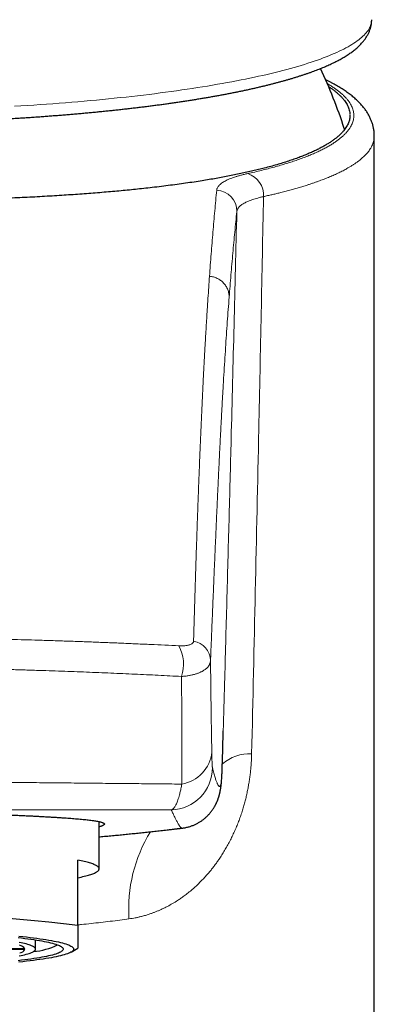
# Model space of a CAD drawing. Header units: millimetres. Extents: x 8 to 727, y 12 to 719.
# Tile 19 of 73: x 352 to 369, y 603 to 650. Entities that reach past the tile are written whole.
import ezdxf

# ---------------------------------------------------------------- set-up
doc = ezdxf.new("R2010")
doc.units = ezdxf.units.MM

msp = doc.modelspace()

# ---------------------------------------------------------------- linework, layer by layer
at = {"color": 7, "linetype": 'Continuous', "lineweight": 30}
for p, q in [((367.26, 644.548), (367.26, 644.549)), ((368.682, 522.485), (368.682, 644.18)), ((361.52, 615.233), (361.545, 616.137)), ((361.497, 614.367), (361.52, 615.233)), ((361.496, 614.367), (361.496, 614.372)), ((355.682, 609.621), (355.682, 611.852)), ((359.603, 611.543), (359.603, 611.543)), ((354.682, 606.943), (354.682, 610.039)), ((352.682, 605.835), (352.682, 606.272)), ((352.181, 605.848), (350.18, 605.848)), ((352.181, 605.822), (350.18, 605.822)), ((354.357, 605.693), (354.682, 605.877))]:
    msp.add_line(p, q, dxfattribs=at)
at = {"color": 252, "linetype": 'Continuous', "lineweight": 0, "flags": 128}
for points in [[(351.678, 645.589), (351.986, 645.607), (352.292, 645.626), (352.597, 645.646), (352.9, 645.667), (353.202, 645.688), (353.502, 645.71), (353.8, 645.733), (354.097, 645.756), (354.391, 645.78), (354.684, 645.805), (354.976, 645.83), (355.265, 645.856), (355.552, 645.883), (355.837, 645.91), (356.12, 645.938), (356.401, 645.967), (356.68, 645.996), (356.956, 646.026), (357.231, 646.056), (357.502, 646.087), (357.772, 646.119), (358.039, 646.151), (358.304, 646.184), (358.566, 646.218), (358.826, 646.252), (359.083, 646.287), (359.337, 646.322), (359.589, 646.358), (359.838, 646.394), (360.084, 646.431), (360.327, 646.469), (360.568, 646.507), (360.806, 646.546), (361.04, 646.585), (361.272, 646.625), (361.501, 646.665), (361.727, 646.706), (361.949, 646.747), (362.169, 646.789), (362.385, 646.831), (362.598, 646.874), (362.808, 646.917), (363.015, 646.961), (363.218, 647.005), (363.418, 647.049), (363.614, 647.094), (363.807, 647.14), (363.997, 647.186), (364.183, 647.232), (364.366, 647.279), (364.545, 647.326), (364.721, 647.374), (364.893, 647.422), (365.061, 647.47), (365.226, 647.519), (365.386, 647.568), (365.544, 647.618), (365.697, 647.668), (365.847, 647.718), (365.993, 647.769), (366.135, 647.819), (366.273, 647.871), (366.408, 647.922), (366.538, 647.974), (366.665, 648.026), (366.787, 648.078), (366.906, 648.131), (367.021, 648.184), (367.131, 648.237), (367.238, 648.291), (367.341, 648.344), (367.439, 648.398), (367.534, 648.452), (367.624, 648.507), (367.711, 648.561), (367.793, 648.616), (367.871, 648.671), (367.945, 648.726), (368.015, 648.781), (368.08, 648.836), (368.142, 648.892), (368.199, 648.948), (368.252, 649.003), (368.301, 649.059), (368.346, 649.115), (368.386, 649.171), (368.422, 649.228), (368.454, 649.284), (368.482, 649.34), (368.505, 649.397), (368.524, 649.453), (368.539, 649.51), (368.55, 649.566), (368.556, 649.623), (368.558, 649.674)], [(367.276, 644.49), (367.265, 644.531), (367.26, 644.548)]]:
    msp.add_lwpolyline(points, dxfattribs=at)
at = {"color": 7, "linetype": 'Continuous', "lineweight": 30, "flags": 128}
for points in [[(354.682, 609.203), (354.762, 609.219), (354.84, 609.236), (354.914, 609.253), (354.984, 609.269), (355.052, 609.286), (355.116, 609.303), (355.177, 609.32), (355.234, 609.338), (355.288, 609.355), (355.338, 609.372), (355.386, 609.39), (355.429, 609.407), (355.469, 609.425), (355.506, 609.442), (355.54, 609.46), (355.569, 609.478), (355.596, 609.496), (355.619, 609.513), (355.638, 609.531), (355.654, 609.549), (355.666, 609.567), (355.675, 609.585), (355.68, 609.603), (355.682, 609.621), (355.68, 609.639), (355.675, 609.657), (355.666, 609.674), (355.654, 609.692), (355.638, 609.71), (355.619, 609.728), (355.596, 609.746), (355.569, 609.764), (355.54, 609.781), (355.506, 609.799), (355.469, 609.817), (355.429, 609.834), (355.386, 609.852), (355.338, 609.869), (355.288, 609.887), (355.234, 609.904), (355.177, 609.921), (355.116, 609.938), (355.052, 609.955), (354.984, 609.972), (354.914, 609.989), (354.84, 610.006), (354.762, 610.022), (354.682, 610.039)], [(351.853, 606.382), (352.015, 606.363), (352.17, 606.344), (352.32, 606.324), (352.464, 606.304), (352.602, 606.284), (352.734, 606.264), (352.859, 606.243), (352.978, 606.222), (353.091, 606.2), (353.198, 606.179), (353.298, 606.157), (353.391, 606.135), (353.478, 606.113), (353.558, 606.09), (353.631, 606.068), (353.697, 606.045), (353.757, 606.022), (353.809, 605.999), (353.855, 605.976), (353.894, 605.952), (353.925, 605.929), (353.95, 605.906), (353.968, 605.882), (353.978, 605.859), (353.982, 605.835), (353.978, 605.812), (353.968, 605.788), (353.95, 605.765), (353.925, 605.741), (353.894, 605.718), (353.855, 605.695), (353.809, 605.672), (353.757, 605.649), (353.697, 605.626), (353.631, 605.603), (353.558, 605.58), (353.478, 605.558), (353.391, 605.536), (353.298, 605.513), (353.198, 605.492), (353.091, 605.47), (352.978, 605.449), (352.859, 605.428), (352.734, 605.407), (352.602, 605.386), (352.464, 605.366), (352.32, 605.346), (352.17, 605.327), (352.015, 605.308), (351.853, 605.289)], [(351.894, 606.446), (352.075, 606.428), (352.25, 606.408), (352.419, 606.388), (352.582, 606.368), (352.74, 606.348), (352.89, 606.327), (353.035, 606.306), (353.173, 606.284), (353.305, 606.262), (353.43, 606.24), (353.548, 606.218), (353.66, 606.195), (353.765, 606.172), (353.862, 606.149), (353.953, 606.126), (354.037, 606.103), (354.114, 606.079), (354.183, 606.055), (354.246, 606.031), (354.301, 606.007), (354.349, 605.982), (354.389, 605.958), (354.423, 605.934), (354.449, 605.909), (354.467, 605.884), (354.478, 605.86), (354.482, 605.835), (354.478, 605.811), (354.467, 605.786), (354.449, 605.761), (354.423, 605.737), (354.389, 605.712), (354.349, 605.688), (354.301, 605.664), (354.246, 605.639), (354.183, 605.615), (354.114, 605.592), (354.037, 605.568), (353.953, 605.544), (353.862, 605.521), (353.765, 605.498), (353.66, 605.475), (353.548, 605.452), (353.43, 605.43), (353.305, 605.408), (353.173, 605.386), (353.035, 605.365), (352.89, 605.343), (352.74, 605.323), (352.582, 605.302), (352.419, 605.282), (352.25, 605.262), (352.075, 605.243), (351.894, 605.224)], [(351.904, 605.516), (351.997, 605.535), (352.084, 605.554), (352.166, 605.573), (352.241, 605.593), (352.311, 605.612), (352.375, 605.632), (352.433, 605.652), (352.485, 605.672), (352.531, 605.692), (352.571, 605.712), (352.605, 605.733), (352.633, 605.753), (352.654, 605.774), (352.67, 605.794), (352.679, 605.815), (352.682, 605.835), (352.679, 605.856), (352.67, 605.876), (352.654, 605.897), (352.633, 605.917), (352.605, 605.938), (352.571, 605.958), (352.531, 605.978), (352.485, 605.998), (352.433, 606.018), (352.375, 606.038), (352.311, 606.058), (352.241, 606.078), (352.166, 606.097), (352.084, 606.116), (351.997, 606.135), (351.904, 606.154)]]:
    msp.add_lwpolyline(points, dxfattribs=at)
at = {"color": 7, "linetype": 'Continuous', "lineweight": 30}
for centre, radius, start, end in [((343.682, 636.859), 24.8, 18.0615, 25.0813), ((343.682, 518.346), 89.277, 82.92251, 97.07749), ((351.859, 605.636), 0.385, 33.5197, 79.4701), ((351.882, 606.001), 0.348, 277.9412, 329.069), ((352.271, 609.018), 3.315, 275.3538, 295.9135)]:
    msp.add_arc(centre, radius, start, end, dxfattribs=at)
at = {"color": 252, "linetype": 'Continuous', "lineweight": 0}
for centre, radius, start, end in [((362.378, 641.395), 1.071, 356.5886, 72.3763), ((361.195, 640.64), 0.993, 359.3143, 87.6118), ((357.844, 619.274), 1.824, 341.538, 28.3682), ((359.985, 619.414), 0.96, 1.755, 80.518), ((359.316, 615.297), 1.698, 279.2542, 354.303), ((362.766, 613.151), 1.894, 86.3046, 131.8888), ((359.033, 614.399), 2, 271.7075, 359.8857), ((364.096, 607.722), 7.018, 148.643, 183.7602)]:
    msp.add_arc(centre, radius, start, end, dxfattribs=at)
at = {"color": 7, "linetype": 'Continuous', "lineweight": 30}
for points, knots in [([(318.806, 649.674), (318.806, 649.656), (318.806, 649.615), (318.811, 649.552), (318.819, 649.486), (318.829, 649.419), (318.843, 649.353), (318.86, 649.288), (318.88, 649.222), (318.903, 649.158), (318.93, 649.093), (318.959, 649.029), (318.991, 648.965), (319.027, 648.902), (319.066, 648.838), (319.109, 648.775), (319.155, 648.712), (319.204, 648.649), (319.257, 648.587), (319.314, 648.524), (319.375, 648.462), (319.44, 648.399), (319.509, 648.338), (319.581, 648.276), (319.657, 648.215), (319.737, 648.155), (319.82, 648.096), (319.906, 648.037), (319.996, 647.979), (320.088, 647.922), (320.183, 647.866), (320.281, 647.811), (320.382, 647.756), (320.485, 647.703), (320.591, 647.65), (320.7, 647.598), (320.811, 647.547), (320.924, 647.496), (321.04, 647.446), (321.159, 647.397), (321.28, 647.348), (321.404, 647.3), (321.53, 647.252), (321.659, 647.205), (321.79, 647.158), (321.924, 647.112), (322.06, 647.066), (322.199, 647.021), (322.341, 646.976), (322.484, 646.932), (322.631, 646.888), (322.779, 646.845), (322.931, 646.802), (323.084, 646.759), (323.241, 646.717), (323.399, 646.675), (323.56, 646.634), (323.724, 646.593), (323.89, 646.552), (324.058, 646.512), (324.229, 646.472), (324.402, 646.433), (324.577, 646.394), (324.755, 646.356), (324.935, 646.317), (325.117, 646.28), (325.302, 646.242), (325.488, 646.206), (325.677, 646.169), (325.869, 646.133), (326.062, 646.097), (326.258, 646.062), (326.456, 646.027), (326.656, 645.993), (326.858, 645.959), (327.062, 645.926), (327.268, 645.893), (327.476, 645.86), (327.687, 645.828), (327.899, 645.796), (328.113, 645.765), (328.329, 645.734), (328.547, 645.703), (328.768, 645.673), (328.989, 645.644), (329.213, 645.615), (329.439, 645.586), (329.666, 645.558), (329.895, 645.53), (330.126, 645.503), (330.358, 645.476), (330.593, 645.45), (330.828, 645.424), (331.066, 645.399), (331.305, 645.374), (331.546, 645.349), (331.788, 645.326), (332.031, 645.302), (332.276, 645.279), (332.523, 645.257), (332.771, 645.235), (333.02, 645.213), (333.271, 645.192), (333.523, 645.172), (333.776, 645.152), (334.031, 645.133), (334.287, 645.114), (334.543, 645.095), (334.802, 645.077), (335.061, 645.06), (335.321, 645.043), (335.583, 645.027), (335.845, 645.011), (336.108, 644.996), (336.373, 644.981), (336.638, 644.967), (336.904, 644.953), (337.171, 644.94), (337.439, 644.927), (337.708, 644.915), (337.977, 644.904), (338.247, 644.893), (338.518, 644.882), (338.79, 644.872), (339.062, 644.863), (339.335, 644.854), (339.608, 644.845), (339.882, 644.838), (340.156, 644.83), (340.431, 644.824), (340.706, 644.817), (340.981, 644.812), (341.257, 644.807), (341.533, 644.802), (341.81, 644.798), (342.086, 644.795), (342.363, 644.792), (342.64, 644.79), (342.917, 644.788), (343.195, 644.787), (343.472, 644.786), (343.749, 644.786), (344.027, 644.786), (344.304, 644.787), (344.581, 644.789), (344.858, 644.791), (345.135, 644.793), (345.412, 644.796), (345.688, 644.8), (345.965, 644.804), (346.241, 644.809), (346.516, 644.814), (346.792, 644.82), (347.067, 644.827), (347.341, 644.834), (347.615, 644.841), (347.889, 644.849), (348.162, 644.858), (348.434, 644.867), (348.706, 644.877), (348.977, 644.887), (349.247, 644.898), (349.517, 644.909), (349.786, 644.921), (350.055, 644.933), (350.322, 644.946), (350.589, 644.96), (350.854, 644.974), (351.119, 644.988), (351.383, 645.003), (351.646, 645.019), (351.908, 645.035), (352.169, 645.051), (352.429, 645.068), (352.687, 645.086), (352.945, 645.104), (353.201, 645.123), (353.456, 645.142), (353.71, 645.162), (353.963, 645.182), (354.214, 645.203), (354.464, 645.224), (354.713, 645.245), (354.96, 645.268), (355.206, 645.29), (355.45, 645.313), (355.693, 645.337), (355.934, 645.361), (356.174, 645.386), (356.412, 645.411), (356.649, 645.436), (356.884, 645.462), (357.117, 645.489), (357.349, 645.516), (357.579, 645.543), (357.807, 645.571), (358.034, 645.6), (358.258, 645.629), (358.481, 645.658), (358.702, 645.688), (358.921, 645.718), (359.138, 645.748), (359.353, 645.78), (359.566, 645.811), (359.778, 645.843), (359.987, 645.875), (360.194, 645.908), (360.399, 645.942), (360.602, 645.975), (360.803, 646.009), (361.002, 646.044), (361.199, 646.079), (361.393, 646.114), (361.585, 646.15), (361.776, 646.186), (361.963, 646.223), (362.149, 646.26), (362.332, 646.297), (362.513, 646.335), (362.692, 646.373), (362.869, 646.412), (363.043, 646.451), (363.214, 646.491), (363.384, 646.531), (363.551, 646.571), (363.715, 646.611), (363.877, 646.653), (364.037, 646.694), (364.194, 646.736), (364.349, 646.778), (364.501, 646.821), (364.651, 646.864), (364.798, 646.908), (364.943, 646.951), (365.085, 646.996), (365.225, 647.041), (365.363, 647.086), (365.497, 647.132), (365.63, 647.178), (365.759, 647.225), (365.886, 647.272), (366.011, 647.32), (366.133, 647.368), (366.253, 647.417), (366.37, 647.466), (366.484, 647.516), (366.596, 647.567), (366.706, 647.618), (366.813, 647.67), (366.917, 647.723), (367.019, 647.776), (367.118, 647.831), (367.215, 647.886), (367.308, 647.942), (367.4, 647.999), (367.488, 648.058), (367.574, 648.117), (367.657, 648.177), (367.736, 648.239), (367.812, 648.301), (367.885, 648.364), (367.955, 648.429), (368.02, 648.493), (368.082, 648.559), (368.139, 648.625), (368.193, 648.691), (368.242, 648.757), (368.288, 648.824), (368.33, 648.89), (368.368, 648.957), (368.402, 649.024), (368.433, 649.091), (368.46, 649.158), (368.484, 649.225), (368.505, 649.292), (368.522, 649.36), (368.536, 649.427), (368.546, 649.495), (368.554, 649.562), (368.558, 649.622), (368.558, 649.659), (368.558, 649.674)], [0, 0, 0, 0, 0.002174, 0.00485, 0.007531, 0.010223, 0.012931, 0.015663, 0.018423, 0.02122, 0.024059, 0.026948, 0.029891, 0.032897, 0.035972, 0.03912, 0.042347, 0.045657, 0.049051, 0.05253, 0.056091, 0.059729, 0.063437, 0.067205, 0.071023, 0.074879, 0.078763, 0.082663, 0.086573, 0.090484, 0.09439, 0.098289, 0.102177, 0.106053, 0.109917, 0.113768, 0.117606, 0.121432, 0.125245, 0.129047, 0.132838, 0.136619, 0.14039, 0.144151, 0.147904, 0.151649, 0.155386, 0.159116, 0.16284, 0.166557, 0.170269, 0.173975, 0.177676, 0.181372, 0.185064, 0.188751, 0.192435, 0.196115, 0.199791, 0.203464, 0.207134, 0.210801, 0.214466, 0.218128, 0.221787, 0.225444, 0.229099, 0.232752, 0.236403, 0.240052, 0.2437, 0.247345, 0.25099, 0.254632, 0.258274, 0.261914, 0.265552, 0.26919, 0.272826, 0.276461, 0.280096, 0.283729, 0.287361, 0.290992, 0.294623, 0.298253, 0.301882, 0.30551, 0.309137, 0.312764, 0.31639, 0.320015, 0.32364, 0.327265, 0.330888, 0.334512, 0.338134, 0.341757, 0.345378, 0.349, 0.352621, 0.356241, 0.359861, 0.363481, 0.367101, 0.37072, 0.374338, 0.377957, 0.381575, 0.385193, 0.388811, 0.392428, 0.396045, 0.399662, 0.403279, 0.406895, 0.410511, 0.414127, 0.417743, 0.421359, 0.424974, 0.42859, 0.432205, 0.43582, 0.439435, 0.44305, 0.446665, 0.450279, 0.453894, 0.457508, 0.461123, 0.464737, 0.468351, 0.471965, 0.475579, 0.479194, 0.482808, 0.486422, 0.490035, 0.493649, 0.497263, 0.500877, 0.504491, 0.508105, 0.511719, 0.515333, 0.518947, 0.522561, 0.526175, 0.529789, 0.533403, 0.537017, 0.540631, 0.544246, 0.54786, 0.551475, 0.555089, 0.558704, 0.562318, 0.565933, 0.569548, 0.573163, 0.576779, 0.580394, 0.58401, 0.587625, 0.591241, 0.594857, 0.598474, 0.60209, 0.605707, 0.609324, 0.612941, 0.616558, 0.620176, 0.623794, 0.627412, 0.631031, 0.634649, 0.638268, 0.641888, 0.645508, 0.649128, 0.652748, 0.656369, 0.659991, 0.663613, 0.667235, 0.670858, 0.674481, 0.678105, 0.681729, 0.685354, 0.688979, 0.692605, 0.696232, 0.69986, 0.703488, 0.707117, 0.710746, 0.714377, 0.718008, 0.72164, 0.725273, 0.728907, 0.732543, 0.736179, 0.739816, 0.743455, 0.747095, 0.750736, 0.754378, 0.758022, 0.761668, 0.765315, 0.768964, 0.772614, 0.776267, 0.779922, 0.783578, 0.787237, 0.790899, 0.794563, 0.798229, 0.801898, 0.805571, 0.809246, 0.812925, 0.816608, 0.820294, 0.823985, 0.82768, 0.831379, 0.835084, 0.838794, 0.842509, 0.846231, 0.849958, 0.853693, 0.857435, 0.861185, 0.864944, 0.868711, 0.872488, 0.876275, 0.880073, 0.883882, 0.887703, 0.891537, 0.895383, 0.899242, 0.903114, 0.906999, 0.910895, 0.914801, 0.918714, 0.922631, 0.926544, 0.930446, 0.934327, 0.938176, 0.941982, 0.945731, 0.949414, 0.953019, 0.95654, 0.959972, 0.963316, 0.966571, 0.969742, 0.972834, 0.975853, 0.978807, 0.981701, 0.984545, 0.987344, 0.990106, 0.992839, 0.995547, 0.998239, 1, 1, 1, 1]), ([(368.682, 644.18), (368.682, 644.182), (368.682, 644.211), (368.68, 644.265), (368.676, 644.343), (368.668, 644.42), (368.656, 644.497), (368.642, 644.574), (368.625, 644.65), (368.604, 644.726), (368.581, 644.802), (368.554, 644.877), (368.525, 644.952), (368.492, 645.026), (368.456, 645.101), (368.417, 645.175), (368.374, 645.248), (368.329, 645.322), (368.28, 645.395), (368.227, 645.467), (368.171, 645.54), (368.111, 645.612), (368.048, 645.684), (367.981, 645.756), (367.91, 645.827), (367.835, 645.898), (367.756, 645.969), (367.673, 646.04), (367.586, 646.11), (367.497, 646.178), (367.404, 646.246), (367.307, 646.313), (367.208, 646.379), (367.105, 646.445), (366.999, 646.509), (366.891, 646.572), (366.78, 646.634), (366.666, 646.695), (366.549, 646.756), (366.456, 646.802), (366.401, 646.829), (366.387, 646.835)], [0, 0, 0, 0, 0.002034, 0.023232, 0.044435, 0.065676, 0.086993, 0.108422, 0.13, 0.151765, 0.173756, 0.196014, 0.218579, 0.241495, 0.264812, 0.288627, 0.312762, 0.337362, 0.362466, 0.388109, 0.414324, 0.441136, 0.468563, 0.49662, 0.524962, 0.554152, 0.583968, 0.614277, 0.644932, 0.675785, 0.706697, 0.73751, 0.769284, 0.800716, 0.832173, 0.863619, 0.895032, 0.926399, 0.957709, 0.988959, 1, 1, 1, 1]), ([(366.522, 646.518), (366.546, 646.503), (366.615, 646.458), (366.721, 646.382), (366.841, 646.292), (366.952, 646.199), (367.054, 646.105), (367.148, 646.01), (367.232, 645.914), (367.305, 645.818), (367.368, 645.721), (367.423, 645.621), (367.468, 645.517), (367.503, 645.41), (367.525, 645.302), (367.529, 645.231), (367.531, 645.195)], [0, 0, 0, 0, 0.035594, 0.105517, 0.175433, 0.245329, 0.317725, 0.390153, 0.462597, 0.53504, 0.607468, 0.679865, 0.759857, 0.83989, 0.919945, 1, 1, 1, 1]), ([(367.531, 645.17), (367.53, 645.143), (367.53, 645.079), (367.515, 644.987), (367.491, 644.893), (367.46, 644.806), (367.421, 644.719), (367.372, 644.629), (367.312, 644.537), (367.24, 644.442), (367.158, 644.348), (367.066, 644.255), (366.963, 644.162), (366.85, 644.069), (366.727, 643.978), (366.593, 643.886), (366.448, 643.795), (366.292, 643.705), (366.126, 643.615), (365.949, 643.526), (365.76, 643.438), (365.559, 643.35), (365.347, 643.263), (365.122, 643.177), (364.881, 643.09), (364.625, 643.003), (364.358, 642.918), (364.079, 642.834), (363.789, 642.752), (363.502, 642.676), (363.22, 642.605), (362.945, 642.539), (362.662, 642.475), (362.372, 642.412), (362.073, 642.35), (361.767, 642.289), (361.451, 642.23), (361.129, 642.173), (360.8, 642.117), (360.447, 642.06), (360.071, 642.002), (359.67, 641.944), (359.26, 641.888), (358.842, 641.834), (358.414, 641.782), (357.999, 641.734), (357.597, 641.69), (357.21, 641.65), (356.818, 641.612), (356.421, 641.575), (356.018, 641.54), (355.608, 641.506), (355.192, 641.473), (354.772, 641.442), (354.347, 641.412), (353.909, 641.384), (353.458, 641.356), (352.993, 641.329), (352.525, 641.304), (352.052, 641.281), (351.573, 641.259), (351.09, 641.238), (350.601, 641.219), (350.108, 641.201), (349.613, 641.185), (349.122, 641.171), (348.636, 641.158), (348.154, 641.146), (347.671, 641.136), (347.185, 641.127), (346.699, 641.119), (346.206, 641.113), (345.707, 641.107), (345.201, 641.103), (344.695, 641.1), (344.189, 641.099), (343.851, 641.098), (343.682, 641.098)], [0, 0, 0, 0, 0.011232, 0.025828, 0.037786, 0.049747, 0.061707, 0.073666, 0.086822, 0.099982, 0.113141, 0.126298, 0.139546, 0.152796, 0.166047, 0.179295, 0.192793, 0.206295, 0.219797, 0.233295, 0.247103, 0.260913, 0.274724, 0.288531, 0.303115, 0.317701, 0.332285, 0.346938, 0.361594, 0.376248, 0.388873, 0.401503, 0.414134, 0.426763, 0.439389, 0.452141, 0.464898, 0.477655, 0.490412, 0.503164, 0.517738, 0.532313, 0.546887, 0.561529, 0.576174, 0.590817, 0.603433, 0.616052, 0.628673, 0.641292, 0.653908, 0.66665, 0.679396, 0.692142, 0.704888, 0.71763, 0.731156, 0.744688, 0.75822, 0.771752, 0.785278, 0.798961, 0.812648, 0.826336, 0.840023, 0.853706, 0.866813, 0.879926, 0.893042, 0.906157, 0.91927, 0.932377, 0.945899, 0.959425, 0.972952, 0.986479, 1, 1, 1, 1]), ([(367.276, 644.492), (367.272, 644.511), (367.266, 644.53), (367.26, 644.548), (367.26, 644.549)], [0, 0, 0, 0, 0.95785, 1, 1, 1, 1]), ([(359.603, 611.542), (359.625, 611.545), (359.673, 611.551), (359.747, 611.563), (359.825, 611.58), (359.901, 611.599), (359.976, 611.621), (360.05, 611.646), (360.121, 611.673), (360.19, 611.702), (360.257, 611.733), (360.322, 611.766), (360.384, 611.801), (360.444, 611.837), (360.501, 611.874), (360.556, 611.912), (360.608, 611.952), (360.659, 611.991), (360.706, 612.032), (360.752, 612.073), (360.795, 612.115), (360.837, 612.157), (360.876, 612.199), (360.913, 612.241), (360.948, 612.283), (360.982, 612.326), (361.014, 612.368), (361.044, 612.411), (361.072, 612.453), (361.099, 612.495), (361.125, 612.537), (361.149, 612.579), (361.172, 612.621), (361.193, 612.662), (361.214, 612.703), (361.233, 612.745), (361.251, 612.786), (361.268, 612.826), (361.284, 612.867), (361.3, 612.908), (361.314, 612.949), (361.328, 612.99), (361.34, 613.031), (361.352, 613.072), (361.364, 613.114), (361.375, 613.156), (361.385, 613.199), (361.395, 613.243), (361.404, 613.288), (361.413, 613.335), (361.421, 613.384), (361.43, 613.437), (361.438, 613.493), (361.446, 613.556), (361.454, 613.628), (361.462, 613.712), (361.47, 613.813), (361.478, 613.922), (361.483, 614.031), (361.488, 614.131), (361.492, 614.228), (361.494, 614.306), (361.496, 614.353), (361.496, 614.368)], [0, 0, 0, 0, 0.0043947, 0.0097697, 0.0151421, 0.0205125, 0.0258817, 0.0312515, 0.036624, 0.0420025, 0.0473911, 0.0527947, 0.0582193, 0.0636716, 0.0691591, 0.0746902, 0.080274, 0.0859201, 0.0916391, 0.0974419, 0.1033403, 0.1093466, 0.115474, 0.1217364, 0.1281483, 0.1347253, 0.1414841, 0.1484422, 0.1556186, 0.1630335, 0.1707087, 0.1786677, 0.1869361, 0.1955416, 0.2045146, 0.2138884, 0.2236997, 0.2339892, 0.2448021, 0.2561891, 0.2682072, 0.2809211, 0.2944049, 0.3087437, 0.3240366, 0.3404003, 0.357974, 0.376926, 0.3974638, 0.4198491, 0.4444203, 0.4716307, 0.5021138, 0.5368056, 0.5771969, 0.6259073, 0.6860007, 0.7575011, 0.8182261, 0.8741741, 0.9270783, 0.9770323, 1, 1, 1, 1]), ([(331.682, 611.597), (331.679, 611.598), (331.648, 611.607), (331.601, 611.623), (331.543, 611.645), (331.5, 611.665), (331.47, 611.683), (331.45, 611.699), (331.436, 611.715), (331.43, 611.732), (331.434, 611.749), (331.446, 611.765), (331.469, 611.782), (331.501, 611.798), (331.547, 611.816), (331.606, 611.833), (331.678, 611.85), (331.759, 611.866), (331.849, 611.882), (331.945, 611.896), (332.049, 611.91), (332.159, 611.924), (332.278, 611.937), (332.407, 611.951), (332.545, 611.964), (332.692, 611.977), (332.849, 611.99), (333.018, 612.003), (333.202, 612.017), (333.394, 612.031), (333.59, 612.043), (333.788, 612.056), (333.994, 612.068), (334.207, 612.081), (334.425, 612.093), (334.648, 612.105), (334.876, 612.116), (335.109, 612.128), (335.35, 612.139), (335.582, 612.15), (335.805, 612.16), (336.017, 612.169), (336.239, 612.178), (336.472, 612.187), (336.714, 612.197), (336.973, 612.206), (337.247, 612.216), (337.539, 612.226), (337.836, 612.236), (338.137, 612.245), (338.457, 612.254), (338.797, 612.264), (339.156, 612.273), (339.52, 612.281), (339.858, 612.289), (340.17, 612.295), (340.453, 612.3), (340.752, 612.305), (341.067, 612.31), (341.397, 612.314), (341.729, 612.318), (342.062, 612.321), (342.413, 612.324), (342.78, 612.326), (343.165, 612.328), (343.549, 612.329), (343.904, 612.328), (344.228, 612.328), (344.522, 612.327), (344.828, 612.325), (345.148, 612.323), (345.481, 612.32), (345.812, 612.316), (346.142, 612.312), (346.485, 612.307), (346.841, 612.301), (347.209, 612.295), (347.574, 612.287), (347.907, 612.28), (348.209, 612.273), (348.481, 612.266), (348.762, 612.258), (349.052, 612.25), (349.351, 612.241), (349.646, 612.232), (349.936, 612.222), (350.235, 612.212), (350.541, 612.201), (350.854, 612.189), (351.16, 612.177), (351.436, 612.166), (351.683, 612.155), (351.903, 612.145), (352.128, 612.135), (352.358, 612.124), (352.591, 612.112), (352.818, 612.1), (353.037, 612.088), (353.259, 612.076), (353.483, 612.063), (353.708, 612.049), (353.922, 612.035), (354.111, 612.022), (354.277, 612.01), (354.423, 611.999), (354.568, 611.987), (354.713, 611.975), (354.855, 611.962), (354.99, 611.949), (355.115, 611.935), (355.237, 611.921), (355.355, 611.907), (355.466, 611.891), (355.565, 611.875), (355.649, 611.859), (355.72, 611.844), (355.777, 611.829), (355.826, 611.814), (355.865, 611.799), (355.895, 611.783), (355.917, 611.767), (355.93, 611.75), (355.933, 611.732), (355.926, 611.714), (355.908, 611.695), (355.879, 611.675), (355.839, 611.654), (355.789, 611.634), (355.738, 611.616), (355.699, 611.604), (355.682, 611.599)], [0, 0, 0, 0, 0.001053, 0.00991, 0.018766, 0.027619, 0.034496, 0.041374, 0.048252, 0.0561, 0.063953, 0.071807, 0.07966, 0.087508, 0.096469, 0.105435, 0.1144, 0.123361, 0.131661, 0.139961, 0.147772, 0.155585, 0.163399, 0.17121, 0.179156, 0.187105, 0.195055, 0.203001, 0.211613, 0.220225, 0.228111, 0.236001, 0.243892, 0.251782, 0.259667, 0.267295, 0.274926, 0.282559, 0.290191, 0.297818, 0.304131, 0.310444, 0.316756, 0.323581, 0.330406, 0.337231, 0.345022, 0.352818, 0.360616, 0.368412, 0.376204, 0.385107, 0.394015, 0.402923, 0.411826, 0.418571, 0.425316, 0.432061, 0.439761, 0.447465, 0.45517, 0.462875, 0.470574, 0.47937, 0.48817, 0.49697, 0.505766, 0.512482, 0.519199, 0.525916, 0.533582, 0.541253, 0.548926, 0.556597, 0.564263, 0.57302, 0.581781, 0.590542, 0.599299, 0.606016, 0.612734, 0.619452, 0.627119, 0.63479, 0.642463, 0.650134, 0.657802, 0.666557, 0.675318, 0.684078, 0.692834, 0.699583, 0.706332, 0.713081, 0.720782, 0.728488, 0.736196, 0.743902, 0.751604, 0.760397, 0.769194, 0.777992, 0.786785, 0.793617, 0.80045, 0.807282, 0.815078, 0.822879, 0.830681, 0.838481, 0.846277, 0.855178, 0.864082, 0.872987, 0.881888, 0.889667, 0.897446, 0.905104, 0.912765, 0.920426, 0.928083, 0.936249, 0.944419, 0.952588, 0.960754, 0.969585, 0.978417, 0.98622, 0.994023, 1, 1, 1, 1]), ([(355.682, 611.132), (355.718, 611.136), (355.852, 611.148), (356.087, 611.169), (356.381, 611.197), (356.67, 611.225), (356.954, 611.253), (357.238, 611.282), (357.522, 611.311), (357.807, 611.341), (358.094, 611.372), (358.382, 611.403), (358.673, 611.435), (358.897, 611.46), (359.054, 611.478), (359.139, 611.488), (359.219, 611.497), (359.289, 611.505), (359.346, 611.512), (359.39, 611.517), (359.424, 611.521), (359.446, 611.523), (359.462, 611.525), (359.478, 611.527), (359.502, 611.53), (359.536, 611.534), (359.571, 611.538), (359.595, 611.541), (359.603, 611.542)], [0, 0, 0, 0, 0.028477, 0.106836, 0.184676, 0.257954, 0.330851, 0.403409, 0.475667, 0.54767, 0.619799, 0.692328, 0.765309, 0.83879, 0.86094, 0.883097, 0.90345, 0.921053, 0.935924, 0.94624, 0.954679, 0.961252, 0.963256, 0.966778, 0.972986, 0.981874, 0.993433, 1, 1, 1, 1]), ([(354.682, 606.943), (354.682, 606.911), (354.682, 606.842), (354.682, 606.739), (354.682, 606.636), (354.682, 606.539), (354.682, 606.448), (354.682, 606.362), (354.682, 606.283), (354.682, 606.211), (354.682, 606.145), (354.682, 606.086), (354.682, 606.035), (354.682, 605.991), (354.682, 605.953), (354.682, 605.922), (354.682, 605.899), (354.682, 605.884), (354.682, 605.877), (354.682, 605.878), (354.682, 605.878)], [0, 0, 0, 0, 0.047882, 0.104951, 0.162032, 0.219156, 0.276294, 0.333364, 0.39045, 0.448075, 0.50572, 0.562549, 0.619398, 0.67631, 0.733244, 0.793227, 0.853235, 0.913318, 0.973426, 1, 1, 1, 1])]:
    msp.add_open_spline(points, degree=3, knots=knots, dxfattribs=at)
at = {"color": 252, "linetype": 'Continuous', "lineweight": 0}
for points, knots in [([(362.702, 642.415), (362.813, 642.44), (363.034, 642.489), (363.354, 642.565), (363.664, 642.643), (363.964, 642.723), (364.253, 642.805), (364.532, 642.888), (364.801, 642.974), (365.059, 643.062), (365.304, 643.15), (365.536, 643.24), (365.755, 643.33), (365.962, 643.422), (366.159, 643.515), (366.345, 643.61), (366.518, 643.705), (366.679, 643.801), (366.828, 643.898), (366.966, 643.996), (367.092, 644.095), (367.208, 644.196), (367.314, 644.299), (367.409, 644.404), (367.49, 644.51), (367.557, 644.613), (367.611, 644.713), (367.652, 644.81), (367.683, 644.907), (367.704, 645.004), (367.714, 645.102), (367.715, 645.2), (367.704, 645.298), (367.684, 645.397), (367.652, 645.497), (367.61, 645.597), (367.557, 645.697), (367.492, 645.797), (367.417, 645.898), (367.329, 645.999), (367.231, 646.099), (367.123, 646.198), (367.006, 646.294), (366.881, 646.389), (366.746, 646.482), (366.608, 646.572), (366.509, 646.63), (366.463, 646.657)], [0, 0, 0, 0, 0.02321, 0.046432, 0.069661, 0.092889, 0.116111, 0.139321, 0.162709, 0.1861, 0.209487, 0.232322, 0.255168, 0.27802, 0.300872, 0.323719, 0.346554, 0.369119, 0.391694, 0.414271, 0.436845, 0.459411, 0.482837, 0.506269, 0.529701, 0.553127, 0.574175, 0.595227, 0.61628, 0.637328, 0.658521, 0.679719, 0.700917, 0.72211, 0.743704, 0.765302, 0.786901, 0.808494, 0.830579, 0.85267, 0.87476, 0.896846, 0.917938, 0.939035, 0.960133, 0.981225, 1, 1, 1, 1]), ([(368.681, 644.18), (368.681, 644.168), (368.682, 644.121), (368.673, 644.039), (368.652, 643.934), (368.619, 643.828), (368.574, 643.722), (368.521, 643.625), (368.463, 643.535), (368.402, 643.452), (368.334, 643.37), (368.258, 643.288), (368.175, 643.207), (368.086, 643.127), (367.993, 643.05), (367.894, 642.975), (367.79, 642.9), (367.678, 642.826), (367.561, 642.752), (367.42, 642.669), (367.253, 642.577), (367.056, 642.477), (366.847, 642.379), (366.627, 642.282), (366.398, 642.188), (366.194, 642.11), (366.017, 642.045), (365.871, 641.994), (365.722, 641.943), (365.552, 641.887), (365.359, 641.826), (365.143, 641.76), (364.92, 641.696), (364.69, 641.632), (364.454, 641.57), (364.232, 641.514), (364.026, 641.463), (363.836, 641.419), (363.644, 641.374), (363.512, 641.345), (363.447, 641.331)], [0, 0, 0, 0, 0.010656, 0.043556, 0.076453, 0.109489, 0.14253, 0.175566, 0.201719, 0.227874, 0.254027, 0.28025, 0.306475, 0.332698, 0.357425, 0.382153, 0.406879, 0.431665, 0.456453, 0.481238, 0.51592, 0.550601, 0.585355, 0.62011, 0.653901, 0.68771, 0.707135, 0.72656, 0.745997, 0.765435, 0.791424, 0.817414, 0.843403, 0.86946, 0.89552, 0.921578, 0.941177, 0.960776, 0.980388, 1, 1, 1, 1]), ([(361.237, 641.632), (361.24, 641.651), (361.245, 641.688), (361.268, 641.744), (361.3, 641.799), (361.344, 641.854), (361.4, 641.908), (361.467, 641.961), (361.545, 642.014), (361.633, 642.064), (361.731, 642.113), (361.838, 642.16), (361.956, 642.206), (362.083, 642.251), (362.222, 642.294), (362.372, 642.336), (362.531, 642.377), (362.645, 642.403), (362.702, 642.415)], [0, 0, 0, 0, 0.061781, 0.123609, 0.185438, 0.247218, 0.31061, 0.374054, 0.437497, 0.500889, 0.562451, 0.624061, 0.685671, 0.747232, 0.810398, 0.873616, 0.936834, 1, 1, 1, 1]), ([(360.896, 637.569), (360.909, 637.746), (360.935, 638.102), (360.975, 638.626), (361.016, 639.144), (361.058, 639.654), (361.101, 640.158), (361.145, 640.656), (361.19, 641.148), (361.221, 641.47), (361.237, 641.632)], [0, 0, 0, 0, 0.1249887, 0.2499774, 0.374971, 0.4999646, 0.6249715, 0.7499784, 0.8749892, 1, 1, 1, 1]), ([(363.447, 641.331), (363.399, 641.32), (363.304, 641.298), (363.171, 641.262), (363.045, 641.226), (362.926, 641.187), (362.815, 641.147), (362.712, 641.105), (362.617, 641.062), (362.532, 641.018), (362.456, 640.972), (362.39, 640.927), (362.333, 640.88), (362.285, 640.832), (362.246, 640.782), (362.217, 640.732), (362.196, 640.68), (362.191, 640.645), (362.188, 640.628)], [0, 0, 0, 0, 0.061509, 0.123041, 0.18455, 0.246937, 0.309325, 0.372521, 0.435717, 0.499172, 0.560884, 0.622619, 0.68433, 0.746925, 0.80952, 0.872926, 0.936333, 1, 1, 1, 1]), ([(363.447, 641.331), (363.411, 639.503), (363.339, 635.848), (363.211, 629.638), (363.063, 622.703), (362.946, 617.595), (362.888, 615.041)], [0, 0, 0, 0, 0.208603, 0.417206, 0.708603, 1, 1, 1, 1]), ([(361.545, 616.137), (361.566, 616.884), (361.624, 618.909), (361.715, 622.212), (361.818, 626.045), (361.933, 630.392), (362.057, 635.253), (362.144, 638.836), (362.188, 640.628)], [0, 0, 0, 0, 0.091518, 0.248014, 0.404512, 0.561009, 0.780504, 1, 1, 1, 1]), ([(362.188, 640.628), (362.171, 640.467), (362.139, 640.146), (362.091, 639.657), (362.044, 639.161), (361.998, 638.659), (361.953, 638.151), (361.909, 637.635), (361.866, 637.113), (361.839, 636.759), (361.825, 636.581)], [0, 0, 0, 0, 0.12499, 0.24998, 0.374976, 0.499972, 0.624976, 0.74998, 0.874989, 1, 1, 1, 1]), ([(360.143, 620.361), (360.151, 620.646), (360.168, 621.217), (360.194, 622.059), (360.219, 622.889), (360.245, 623.707), (360.271, 624.513), (360.298, 625.307), (360.325, 626.089), (360.353, 626.858), (360.381, 627.615), (360.41, 628.358), (360.439, 629.09), (360.469, 629.81), (360.5, 630.517), (360.531, 631.212), (360.563, 631.895), (360.595, 632.544), (360.627, 633.162), (360.658, 633.749), (360.688, 634.278), (360.715, 634.751), (360.739, 635.171), (360.765, 635.586), (360.793, 636.039), (360.825, 636.53), (360.86, 637.056), (360.884, 637.399), (360.896, 637.569), (360.896, 637.569)], [0, 0, 0, 0, 0.041407, 0.082815, 0.124223, 0.16563, 0.207055, 0.248481, 0.289907, 0.331332, 0.372669, 0.414007, 0.455345, 0.496682, 0.538038, 0.579394, 0.62075, 0.662106, 0.699639, 0.737172, 0.774706, 0.802859, 0.831013, 0.859159, 0.887305, 0.92487, 0.962435, 0.999999, 1, 1, 1, 1]), ([(360.896, 637.569), (360.928, 637.565), (360.99, 637.559), (361.083, 637.539), (361.173, 637.511), (361.26, 637.474), (361.343, 637.43), (361.422, 637.378), (361.495, 637.32), (361.562, 637.255), (361.623, 637.184), (361.676, 637.108), (361.722, 637.027), (361.76, 636.942), (361.79, 636.855), (361.811, 636.765), (361.823, 636.673), (361.824, 636.612), (361.825, 636.581)], [0, 0, 0, 0, 0.0625, 0.125, 0.1875, 0.25, 0.3125, 0.375, 0.4375, 0.5, 0.5625, 0.625, 0.6875, 0.75, 0.8125, 0.875, 0.9375, 1, 1, 1, 1]), ([(361.825, 636.581), (361.81, 636.39), (361.781, 636.008), (361.738, 635.417), (361.696, 634.814), (361.655, 634.197), (361.614, 633.567), (361.575, 632.924), (361.536, 632.268), (361.498, 631.604), (361.461, 630.932), (361.425, 630.252), (361.39, 629.56), (361.354, 628.855), (361.32, 628.138), (361.285, 627.409), (361.251, 626.668), (361.217, 625.914), (361.184, 625.148), (361.15, 624.369), (361.116, 623.579), (361.082, 622.776), (361.048, 621.961), (361.014, 621.134), (360.98, 620.297), (360.956, 619.728), (360.944, 619.444)], [0, 0, 0, 0, 0.042218, 0.084439, 0.12666, 0.168891, 0.211123, 0.253364, 0.295605, 0.337849, 0.379189, 0.420529, 0.461869, 0.503209, 0.544562, 0.585915, 0.627269, 0.668622, 0.710035, 0.751447, 0.79286, 0.834282, 0.875704, 0.917135, 0.958566, 1, 1, 1, 1]), ([(327.913, 620.143), (328.124, 620.153), (328.547, 620.174), (329.187, 620.205), (329.812, 620.234), (330.423, 620.261), (331.019, 620.286), (331.618, 620.31), (332.221, 620.333), (332.828, 620.355), (333.444, 620.376), (334.069, 620.397), (334.705, 620.416), (335.342, 620.434), (335.982, 620.451), (336.615, 620.466), (337.242, 620.48), (337.862, 620.492), (338.483, 620.504), (339.105, 620.514), (339.733, 620.523), (340.366, 620.531), (341.004, 620.537), (341.642, 620.542), (342.281, 620.546), (342.921, 620.549), (343.562, 620.549), (344.204, 620.549), (344.847, 620.546), (345.489, 620.543), (346.133, 620.538), (346.781, 620.531), (347.431, 620.523), (348.08, 620.514), (348.728, 620.503), (349.379, 620.491), (350.033, 620.478), (350.689, 620.464), (351.344, 620.448), (351.996, 620.43), (352.662, 620.412), (353.342, 620.391), (354.034, 620.368), (354.723, 620.344), (355.408, 620.319), (356.091, 620.292), (356.771, 620.264), (357.448, 620.235), (358.12, 620.204), (358.788, 620.173), (359.229, 620.151), (359.449, 620.141)], [0, 0, 0, 0, 0.021246, 0.042494, 0.063739, 0.083147, 0.102555, 0.121963, 0.141417, 0.160872, 0.180326, 0.200461, 0.2206, 0.24074, 0.260878, 0.281013, 0.300364, 0.319719, 0.339075, 0.358429, 0.377781, 0.397524, 0.417272, 0.43702, 0.456768, 0.476512, 0.496349, 0.516189, 0.536031, 0.555871, 0.575708, 0.595848, 0.615992, 0.636136, 0.65628, 0.676419, 0.696958, 0.717501, 0.738045, 0.758588, 0.779126, 0.801155, 0.82319, 0.845226, 0.86726, 0.889288, 0.911427, 0.933571, 0.955718, 0.977862, 1, 1, 1, 1]), ([(359.449, 620.141), (359.479, 620.139), (359.54, 620.137), (359.624, 620.138), (359.702, 620.142), (359.774, 620.149), (359.841, 620.159), (359.908, 620.173), (359.973, 620.192), (360.033, 620.218), (360.076, 620.245), (360.107, 620.273), (360.127, 620.301), (360.14, 620.33), (360.142, 620.351), (360.143, 620.361)], [0, 0, 0, 0, 0.076744, 0.153489, 0.225142, 0.297056, 0.368971, 0.440625, 0.533739, 0.627142, 0.720246, 0.79006, 0.860134, 0.930199, 1, 1, 1, 1]), ([(359.574, 618.696), (359.392, 618.706), (359.028, 618.724), (358.476, 618.752), (357.922, 618.778), (357.363, 618.804), (356.8, 618.83), (356.234, 618.854), (355.664, 618.878), (355.087, 618.901), (354.503, 618.924), (353.911, 618.945), (353.317, 618.966), (352.683, 618.986), (352.008, 619.007), (351.31, 619.026), (350.626, 619.043), (349.957, 619.059), (349.286, 619.073), (348.621, 619.085), (347.962, 619.096), (347.309, 619.105), (346.656, 619.113), (345.971, 619.12), (345.255, 619.125), (344.508, 619.128), (343.76, 619.13), (343.04, 619.129), (342.349, 619.127), (341.685, 619.124), (341.022, 619.118), (340.359, 619.112), (339.7, 619.104), (339.043, 619.094), (338.39, 619.083), (337.738, 619.071), (337.088, 619.057), (336.447, 619.041), (335.815, 619.025), (335.193, 619.007), (334.572, 618.989), (333.954, 618.968), (333.342, 618.947), (332.736, 618.925), (332.136, 618.902), (331.539, 618.877), (330.945, 618.852), (330.355, 618.826), (329.796, 618.8), (329.269, 618.774), (328.773, 618.75), (328.28, 618.724), (327.954, 618.707), (327.791, 618.699)], [0, 0, 0, 0, 0.01822, 0.036443, 0.054666, 0.072886, 0.091182, 0.109479, 0.127777, 0.146073, 0.164821, 0.183571, 0.202322, 0.22107, 0.243383, 0.265696, 0.286446, 0.307198, 0.327951, 0.3487, 0.368763, 0.388829, 0.408894, 0.428957, 0.451839, 0.474724, 0.497609, 0.52049, 0.540818, 0.56115, 0.581483, 0.601814, 0.622142, 0.642272, 0.662406, 0.682541, 0.702676, 0.722806, 0.74225, 0.761699, 0.781148, 0.800597, 0.820041, 0.839144, 0.858253, 0.877364, 0.896475, 0.915583, 0.934686, 0.951014, 0.967343, 0.983672, 1, 1, 1, 1]), ([(360.944, 619.444), (360.944, 619.43), (360.942, 619.404), (360.935, 619.365), (360.925, 619.326), (360.911, 619.287), (360.893, 619.249), (360.871, 619.211), (360.845, 619.174), (360.816, 619.138), (360.783, 619.104), (360.744, 619.067), (360.696, 619.028), (360.637, 618.987), (360.578, 618.952), (360.52, 618.921), (360.465, 618.895), (360.407, 618.87), (360.346, 618.846), (360.283, 618.824), (360.216, 618.804), (360.147, 618.785), (360.074, 618.767), (359.998, 618.751), (359.92, 618.736), (359.837, 618.723), (359.752, 618.712), (359.664, 618.703), (359.604, 618.699), (359.574, 618.696)], [0, 0, 0, 0, 0.034534, 0.069069, 0.103858, 0.138648, 0.174239, 0.209831, 0.245699, 0.281566, 0.315857, 0.350147, 0.396691, 0.443272, 0.489815, 0.525385, 0.560954, 0.59602, 0.631087, 0.666413, 0.701739, 0.737889, 0.774039, 0.810475, 0.846911, 0.884972, 0.923244, 0.961515, 1, 1, 1, 1]), ([(360.944, 619.444), (360.945, 619.347), (360.948, 619.152), (360.951, 618.866), (360.954, 618.583), (360.958, 618.303), (360.961, 618.027), (360.965, 617.756), (360.968, 617.488), (360.972, 617.217), (360.976, 616.944), (360.98, 616.668), (360.984, 616.398), (360.988, 616.133), (360.993, 615.873), (360.997, 615.619), (361.001, 615.37), (361.004, 615.209), (361.006, 615.128)], [0, 0, 0, 0, 0.059567, 0.119184, 0.1788, 0.238575, 0.298351, 0.358286, 0.418222, 0.478207, 0.543167, 0.60819, 0.673213, 0.738436, 0.80366, 0.869085, 0.934511, 1, 1, 1, 1]), ([(359.589, 613.621), (359.589, 613.709), (359.591, 613.885), (359.592, 614.158), (359.593, 614.436), (359.593, 614.722), (359.593, 615.014), (359.593, 615.312), (359.592, 615.617), (359.592, 615.926), (359.591, 616.241), (359.589, 616.561), (359.588, 616.886), (359.586, 617.217), (359.583, 617.555), (359.581, 617.898), (359.578, 618.246), (359.576, 618.513), (359.574, 618.664), (359.574, 618.696)], [0, 0, 0, 0, 0.061242, 0.122496, 0.18375, 0.244992, 0.306604, 0.368229, 0.429853, 0.491465, 0.55274, 0.614026, 0.675312, 0.736587, 0.798241, 0.859908, 0.921574, 0.983229, 1, 1, 1, 1]), ([(362.888, 615.041), (362.886, 614.967), (362.882, 614.819), (362.869, 614.596), (362.851, 614.372), (362.828, 614.148), (362.799, 613.926), (362.766, 613.704), (362.727, 613.483), (362.684, 613.262), (362.635, 613.041), (362.58, 612.822), (362.521, 612.604), (362.453, 612.378), (362.377, 612.145), (362.291, 611.906), (362.199, 611.67), (362.1, 611.437), (361.996, 611.208), (361.885, 610.982), (361.767, 610.76), (361.644, 610.543), (361.515, 610.33), (361.391, 610.14), (361.274, 609.97), (361.165, 609.821), (361.054, 609.674), (360.927, 609.516), (360.784, 609.347), (360.635, 609.182), (360.493, 609.035), (360.361, 608.905), (360.226, 608.778), (360.071, 608.641), (359.895, 608.495), (359.713, 608.355), (359.544, 608.235), (359.364, 608.114), (359.154, 607.984), (358.938, 607.864), (358.746, 607.767), (358.592, 607.695), (358.449, 607.633), (358.318, 607.581), (358.186, 607.531), (358.036, 607.479), (357.868, 607.427), (357.697, 607.38), (357.537, 607.342), (357.39, 607.311), (357.242, 607.284), (357.143, 607.27), (357.093, 607.262)], [0, 0, 0, 0, 0.019615, 0.039279, 0.05897, 0.078711, 0.098208, 0.117729, 0.137439, 0.157148, 0.176957, 0.196766, 0.216762, 0.236781, 0.259394, 0.28204, 0.30492, 0.327801, 0.350803, 0.373805, 0.397033, 0.42029, 0.44367, 0.467077, 0.484729, 0.50238, 0.520075, 0.53777, 0.561199, 0.584653, 0.602978, 0.621303, 0.639673, 0.658044, 0.683249, 0.708484, 0.727296, 0.74612, 0.774452, 0.802828, 0.821667, 0.84052, 0.85505, 0.869579, 0.884135, 0.898691, 0.918475, 0.938277, 0.95369, 0.969103, 0.984552, 1, 1, 1, 1]), ([(361.006, 615.128), (361.006, 615.098), (361.007, 615.039), (361.009, 614.956), (361.011, 614.878), (361.013, 614.806), (361.014, 614.738), (361.017, 614.669), (361.019, 614.601), (361.022, 614.536), (361.025, 614.483), (361.028, 614.442), (361.031, 614.411), (361.033, 614.401), (361.034, 614.395)], [0, 0, 0, 0, 0.068134, 0.136303, 0.20444, 0.273783, 0.343159, 0.412505, 0.508942, 0.605463, 0.701907, 0.801243, 0.90066, 1, 1, 1, 1]), ([(361.034, 614.395), (361.045, 614.35), (361.067, 614.26), (361.099, 614.141), (361.13, 614.031), (361.159, 613.933), (361.187, 613.846), (361.214, 613.77), (361.239, 613.704), (361.263, 613.648), (361.285, 613.601), (361.306, 613.565), (361.326, 613.537), (361.345, 613.519), (361.362, 613.51), (361.378, 613.51), (361.393, 613.519), (361.407, 613.536), (361.419, 613.563), (361.431, 613.598), (361.441, 613.643), (361.451, 613.695), (361.46, 613.757), (361.467, 613.827), (361.474, 613.905), (361.481, 613.999), (361.487, 614.111), (361.492, 614.235), (361.495, 614.326), (361.496, 614.367)], [0, 0, 0, 0, 0.036321, 0.072642, 0.108966, 0.145291, 0.181624, 0.217957, 0.254292, 0.290628, 0.326947, 0.363267, 0.399588, 0.43591, 0.472238, 0.508566, 0.544895, 0.581225, 0.617541, 0.653858, 0.690179, 0.726499, 0.762821, 0.799143, 0.835468, 0.871794, 0.916798, 0.961803, 1, 1, 1, 1]), ([(327.776, 613.617), (327.972, 613.619), (328.363, 613.623), (328.957, 613.628), (329.535, 613.634), (330.099, 613.64), (330.646, 613.645), (331.197, 613.651), (331.752, 613.657), (332.31, 613.663), (332.887, 613.669), (333.484, 613.675), (334.101, 613.682), (334.72, 613.688), (335.34, 613.694), (335.962, 613.7), (336.587, 613.706), (337.213, 613.711), (337.835, 613.716), (338.453, 613.721), (339.065, 613.725), (339.678, 613.73), (340.293, 613.734), (340.895, 613.738), (341.485, 613.741), (342.061, 613.744), (342.638, 613.746), (343.215, 613.747), (343.825, 613.747), (344.467, 613.746), (345.142, 613.744), (345.816, 613.741), (346.483, 613.737), (347.144, 613.733), (347.782, 613.729), (348.401, 613.724), (349.001, 613.72), (349.601, 613.715), (350.198, 613.71), (350.797, 613.705), (351.397, 613.7), (351.998, 613.695), (352.578, 613.689), (353.137, 613.684), (353.674, 613.679), (354.231, 613.673), (354.806, 613.667), (355.399, 613.661), (355.988, 613.655), (356.573, 613.649), (357.139, 613.644), (357.685, 613.638), (358.211, 613.633), (358.733, 613.628), (359.192, 613.624), (359.476, 613.622), (359.589, 613.621)], [0, 0, 0, 0, 0.019868, 0.039737, 0.059605, 0.077512, 0.095424, 0.113338, 0.131253, 0.149165, 0.167072, 0.186547, 0.206024, 0.225499, 0.244846, 0.264199, 0.283553, 0.302905, 0.322252, 0.340977, 0.359705, 0.378436, 0.397165, 0.415889, 0.433377, 0.450867, 0.468359, 0.48585, 0.503338, 0.523778, 0.544223, 0.564667, 0.585108, 0.605047, 0.624987, 0.64337, 0.661757, 0.680145, 0.698533, 0.716916, 0.73562, 0.754327, 0.773031, 0.789979, 0.806928, 0.823876, 0.842856, 0.861841, 0.880828, 0.899812, 0.918793, 0.936232, 0.953673, 0.971115, 0.988554, 1, 1, 1, 1]), ([(359.093, 612.4), (359.107, 612.406), (359.134, 612.418), (359.174, 612.449), (359.214, 612.49), (359.253, 612.543), (359.292, 612.607), (359.331, 612.683), (359.368, 612.77), (359.405, 612.87), (359.442, 612.983), (359.474, 613.095), (359.501, 613.201), (359.524, 613.298), (359.546, 613.4), (359.568, 613.507), (359.582, 613.583), (359.589, 613.621)], [0, 0, 0, 0, 0.07127, 0.142889, 0.214508, 0.287311, 0.360113, 0.434142, 0.508171, 0.582604, 0.660079, 0.737554, 0.789724, 0.841893, 0.89459, 0.947303, 1, 1, 1, 1]), ([(359.093, 612.4), (358.909, 612.401), (358.541, 612.401), (357.988, 612.402), (357.437, 612.403), (356.889, 612.404), (356.335, 612.405), (355.777, 612.406), (355.219, 612.406), (354.662, 612.406), (354.106, 612.407), (353.546, 612.407), (353.011, 612.407), (352.503, 612.407), (352.022, 612.407), (351.538, 612.407), (351.02, 612.407), (350.466, 612.407), (349.877, 612.407), (349.286, 612.406), (348.692, 612.406), (348.097, 612.406), (347.514, 612.405), (346.945, 612.405), (346.389, 612.404), (345.832, 612.404), (345.275, 612.404), (344.717, 612.403), (344.128, 612.403), (343.507, 612.403), (342.855, 612.403), (342.203, 612.404), (341.593, 612.404), (341.025, 612.405), (340.498, 612.405), (339.972, 612.405), (339.448, 612.406), (338.902, 612.406), (338.334, 612.407), (337.746, 612.407), (337.159, 612.407), (336.574, 612.407), (335.991, 612.407), (335.411, 612.407), (334.834, 612.407), (334.261, 612.407), (333.691, 612.406), (333.136, 612.406), (332.597, 612.406), (332.072, 612.405), (331.551, 612.405), (331.033, 612.405), (330.519, 612.404), (330.031, 612.403), (329.569, 612.403), (329.132, 612.402), (328.699, 612.401), (328.413, 612.401), (328.271, 612.401)], [0, 0, 0, 0, 0.019686, 0.039372, 0.058238, 0.077109, 0.095982, 0.114854, 0.133719, 0.152068, 0.17042, 0.188772, 0.20712, 0.222644, 0.238169, 0.253694, 0.269217, 0.287889, 0.306568, 0.325251, 0.343934, 0.362612, 0.381284, 0.398599, 0.415919, 0.433242, 0.450566, 0.467887, 0.485203, 0.505442, 0.525685, 0.545927, 0.566166, 0.582564, 0.598966, 0.615369, 0.63177, 0.648168, 0.666715, 0.685264, 0.70381, 0.722421, 0.741033, 0.759644, 0.778234, 0.796827, 0.815421, 0.834011, 0.851468, 0.868927, 0.886385, 0.903896, 0.921409, 0.938921, 0.95419, 0.96946, 0.984731, 1, 1, 1, 1]), ([(359.603, 611.543), (359.6, 611.542), (359.592, 611.541), (359.574, 611.548), (359.552, 611.564), (359.527, 611.589), (359.5, 611.624), (359.473, 611.663), (359.447, 611.704), (359.42, 611.749), (359.386, 611.809), (359.349, 611.878), (359.314, 611.946), (359.277, 612.019), (359.231, 612.111), (359.182, 612.213), (359.136, 612.31), (359.107, 612.37), (359.093, 612.4)], [0, 0, 0, 0, 0.037837, 0.111816, 0.185799, 0.259782, 0.333773, 0.407765, 0.457107, 0.50645, 0.580466, 0.654485, 0.703828, 0.753172, 0.827212, 0.901253, 0.950626, 1, 1, 1, 1]), ([(357.093, 607.262), (356.948, 607.243), (356.656, 607.203), (356.211, 607.147), (355.762, 607.094), (355.305, 607.043), (354.946, 607.004), (354.736, 606.983), (354.682, 606.978)], [0, 0, 0, 0, 0.18679, 0.373621, 0.560451, 0.747241, 0.935111, 1, 1, 1, 1])]:
    msp.add_open_spline(points, degree=3, knots=knots, dxfattribs=at)

doc.saveas('drawing.dxf')
